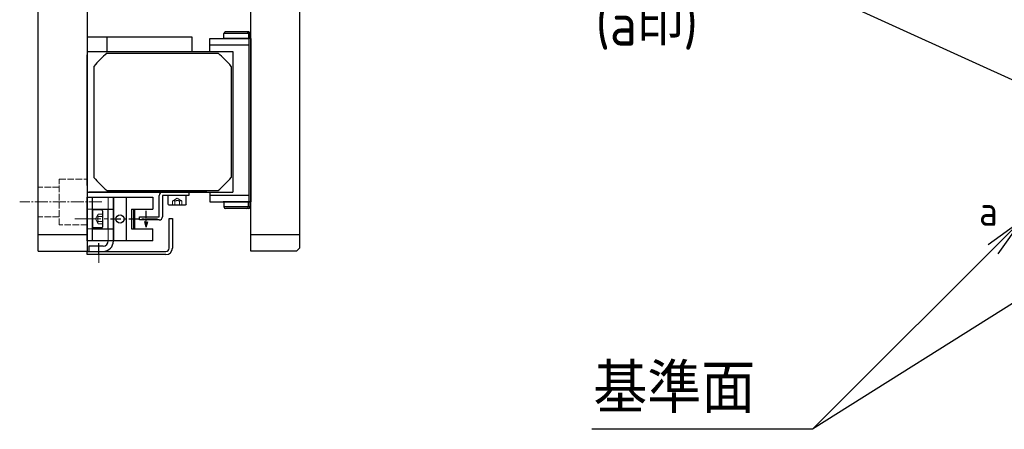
# Model space of a CAD drawing. Header units: millimetres. Extents: x 8836 to 10222, y 1969 to 2926.
# Tile 1 of 37: x 8899 to 9200, y 2233 to 2358. Entities that reach past the tile are written whole.
import ezdxf

# ---------------------------------------------------------------- set-up
doc = ezdxf.new("R2010")
doc.units = ezdxf.units.MM
doc.header["$LTSCALE"] = 0.8
for name, pattern in [('AM_ISO08W050', [18, 12, -1.5, 3, -1.5]), ('CENTER', [7, 4, -1, 1, -1]), ('GEN3', [6.25, 5, -1.25]), ('GEN7', [13.75, 10, -1.25, 1.25, -1.25]), ('GEN7A', [6.875, 5, -0.625, 0.625, -0.625])]:
    doc.linetypes.add(name, pattern=pattern)
doc.layers.get('0').update_dxf_attribs({"lineweight": 30})
for name, color, linetype, lineweight in [('3', 6, 'GEN3', 15), ('5', 3, 'Continuous', 15), ('6', 2, 'Continuous', 15), ('7', 4, 'GEN7', 15), ('7A', 4, 'GEN7A', 15), ('AM_0', 7, 'Continuous', 30), ('AM_7', 4, 'AM_ISO08W050', 25)]:
    doc.layers.add(name, color=color, linetype=linetype, lineweight=lineweight)
doc.styles.get("Standard").update_dxf_attribs({"font": 'ISOCP.SHX', "bigfont": 'EXTFONT.SHX'})
doc.dimstyles.new('GEN-ISO', dxfattribs={"dimtxt": 3.2, "dimasz": 2.5, "dimexe": 1, "dimexo": 0.5, "dimgap": 1, "dimtad": 1, "dimdec": 3, "dimdsep": 46, "dimtxsty": 'STANDARD', "dimblk1": 'OPEN', "dimblk2": 'OPEN', "dimsah": 1, "dimcen": 0, "dimclrd": 256, "dimclre": 256, "dimclrt": 2, "dimadec": 0, "dimazin": 0, "dimtp": 0.1, "dimtm": 0.1, "dimtfac": 0.71, "dimtdec": 3, "dimtmove": 0, "dimatfit": 3, "dimldrblk": 'OPEN', "dimfxl": 1, "dimtzin": 0, "dimarcsym": 0})
doc.dimstyles.new('GEN-ISO$3', dxfattribs={"dimtxt": 3.2, "dimasz": 2.5, "dimexe": 1, "dimexo": 0.5, "dimgap": 1, "dimtad": 1, "dimtoh": 1, "dimdec": 3, "dimdsep": 46, "dimtxsty": 'STANDARD', "dimblk1": 'OPEN', "dimblk2": 'OPEN', "dimsah": 1, "dimcen": 0, "dimclrd": 256, "dimclre": 256, "dimclrt": 2, "dimadec": 0, "dimazin": 0, "dimtp": 0.1, "dimtm": 0.1, "dimtfac": 0.71, "dimtdec": 3, "dimtofl": 0, "dimtmove": 0, "dimatfit": 0, "dimldrblk": 'OPEN', "dimfxl": 1, "dimtzin": 0, "dimarcsym": 0})

# ---------------------------------------------------------------- blocks, each defined once
blk = doc.blocks.new('*D334')
at = {"layer": '5', "lineweight": -2, "transparency": 16777216}
for p, q in [((9142.39, 2429.78), (9073.98, 2429.78)), ((9253.14, 2355.87), (9142.39, 2429.78))]:
    blk.add_line(p, q, dxfattribs=at)
at = {"layer": '5', "transparency": 16777216}
blk.add_solid([(9254.3, 2357.6), (9251.99, 2354.14), (9263.54, 2348.93)], dxfattribs=at)
at = {"layer": 'DEFPOINTS', "color": 0, "transparency": 16777216}
for p in [(9263.54, 2348.93), (9267.63, 2346.2)]:
    blk.add_point(p, dxfattribs=at)
at = {"layer": '5', "color": 2, "transparency": 16777216, "insert": (9105.69, 2439.78), "char_height": 10, "attachment_point": 5}
blk.add_mtext('8-M6深さ15', dxfattribs=at)
blk = doc.blocks.new('*D323')
at = {"layer": '5', "lineweight": -2, "transparency": 16777216}
for p, q in [((9137.19, 2369.71), (9068.78, 2369.71)), ((9226.19, 2329.13), (9137.19, 2369.71))]:
    blk.add_line(p, q, dxfattribs=at)
at = {"layer": '5', "transparency": 16777216}
blk.add_solid([(9227.05, 2331.03), (9225.33, 2327.24), (9237.56, 2323.95)], dxfattribs=at)
at = {"layer": 'DEFPOINTS', "color": 0, "transparency": 16777216}
for p in [(9237.56, 2323.95), (9243.61, 2321.19)]:
    blk.add_point(p, dxfattribs=at)
at = {"layer": '5', "color": 2, "transparency": 16777216, "insert": (9100.49, 2379.71), "char_height": 10, "attachment_point": 5}
blk.add_mtext('8-M8深さ15', dxfattribs=at)
blk = doc.blocks.new('A$C13216723')
for p, q in [((0, 2.7), (0, 0)), ((5.5, 0), (0, 0)), ((5.2, 3), (0.3, 3)), ((5.5, 2.7), (5.5, 0))]:
    blk.add_line(p, q)
for centre, start, end in [((0.3, 2.7), 90, 180), ((5.2, 2.7), 0, 90)]:
    blk.add_arc(centre, 0.3, start, end)
at = {"layer": '3'}
for p, q in [((1.31, 3), (1.31, 1.7)), ((1.31, 1.7), (2.75, 0.87)), ((2.03, 3), (2.03, 1.7)), ((4.19, 1.7), (2.75, 0.87)), ((3.47, 3), (3.47, 1.7)), ((4.19, 3), (4.19, 1.7))]:
    blk.add_line(p, q, dxfattribs=at)
for centre, radius, start, end in [((1.67, 2.16), 0.588, 232.1211, 307.8789), ((2.75, 3.74), 2.17, 250.5288, 289.4712), ((3.83, 2.16), 0.588, 232.1211, 307.8789)]:
    blk.add_arc(centre, radius, start, end, dxfattribs=at)
blk = doc.blocks.new('A$C0DAA1469')
for p, q in [((0, 47.5), (32, 47.5)), ((6, 47.5), (6, 43)), ((32, 47.5), (32, 43)), ((0, 43), (44.5, 43)), ((44.5, 43), (44.5, 0)), ((2, 38.47), (2, 4.53)), ((44, 38.47), (44, 4.53)), ((0, 0), (44.5, 0))]:
    blk.add_line(p, q)
for start, end in [(128.9424, 141.0576), (38.9424, 51.0576), (218.9424, 231.0576), (308.9424, 321.0576)]:
    blk.add_arc((23, 21.5), 27, start, end)
blk = doc.blocks.new('19012803')
at = {"color": 7, "linetype": 'Continuous'}
for p, q in [((12594.48, 7110.66), (12594.48, 7122.66)), ((12594.48, 7122.66), (12598.18, 7122.66)), ((12598.18, 7116.16), (12598.18, 7122.66)), ((12607.88, 7122.66), (12604.18, 7122.66)), ((12604.18, 7116.16), (12604.18, 7122.66)), ((12607.88, 7122.66), (12607.88, 7110.66)), ((12604.18, 7117.16), (12598.18, 7117.16)), ((12604.18, 7116.86), (12598.18, 7116.86)), ((12598.18, 7116.16), (12604.18, 7116.16)), ((12594.48, 7110.66), (12607.88, 7110.66))]:
    blk.add_line(p, q, dxfattribs=at)
at = {"color": 4, "linetype": 'CENTER'}
blk.add_line((12601.18, 7109.73), (12601.18, 7124.3), dxfattribs=at)
at = {"color": 2, "linetype": 'Continuous'}
for q in [(12598.71, 7120.66), (12601.94, 7121.13), (12601.94, 7120.2)]:
    blk.add_line((12603.66, 7120.66), q, dxfattribs=at)
at = {"layer": 'AM_0'}
blk.add_line((12607.88, 7114.66), (12594.48, 7114.66), dxfattribs=at)
blk.add_circle((12601.18, 7112.66), 1.25, dxfattribs=at)

msp = doc.modelspace()

# ---------------------------------------------------------------- linework, layer by layer
for p, q in [((8904.8454, 2287.5676), (8904.8454, 2687.5676)), ((8919.8454, 2687.5676), (8919.8454, 2287.5676)), ((8969.8454, 2287.5676), (8969.8454, 2687.5676)), ((8984.8454, 2288.5676), (8984.8454, 2686.5676)), ((8968.5954, 2354.5676), (8962.0954, 2354.5676)), ((8969.0954, 2354.5676), (8962.5954, 2354.5676)), ((8957.3454, 2352.5676), (8969.3454, 2352.5676)), ((8957.3454, 2348.5676), (8957.3454, 2352.5676)), ((8969.8454, 2352.5676), (8961.3454, 2352.5676)), ((8969.0954, 2354.0676), (8961.5954, 2354.0676)), ((8961.5954, 2352.5675), (8961.5954, 2354.0676)), ((8969.5954, 2354.0676), (8962.0954, 2354.0676)), ((8969.0954, 2354.0676), (8969.0954, 2352.5675)), ((8969.3454, 2302.5676), (8969.3454, 2352.5676)), ((8969.3454, 2302.5676), (8969.3454, 2352.5676)), ((8969.5954, 2352.5675), (8969.5954, 2354.0676)), ((8969.8454, 2352.5676), (8969.8454, 2302.5676)), ((8925.8749, 2348.0677), (8959.816, 2348.0677)), ((8969.3454, 2350.5677), (8957.3454, 2350.5677)), ((8969.8454, 2350.3176), (8969.8454, 2304.8176)), ((8919.8454, 2307.5676), (8919.8454, 2347.5676)), ((8919.8454, 2319.4676), (8919.8454, 2335.6676)), ((8925.8749, 2306.0675), (8959.816, 2306.0675)), ((8956.3455, 2305.5676), (8920.3454, 2305.5676)), ((8927.8454, 2304.0676), (8927.8454, 2290.6676)), ((8927.8454, 2290.6676), (8927.8454, 2304.0676)), ((8941.8455, 2298.0676), (8941.8455, 2304.5676)), ((8942.8455, 2305.5676), (8950.8456, 2305.5676)), ((8950.8456, 2304.5676), (8942.8455, 2304.5676)), ((8942.8455, 2304.5676), (8942.8455, 2298.0676)), ((8950.8456, 2305.5676), (8950.8456, 2304.5676)), ((8957.3454, 2305.5676), (8957.3454, 2302.5676)), ((8969.3454, 2304.5677), (8957.3454, 2304.5677)), ((8924.1454, 2300.1176), (8921.4454, 2300.1176)), ((8921.4454, 2300.1176), (8921.4454, 2294.6176)), ((8957.3454, 2302.5676), (8969.3454, 2302.5676)), ((8969.8454, 2302.5676), (8961.3454, 2302.5676)), ((8961.5954, 2302.5676), (8961.5954, 2301.0675)), ((8969.0954, 2301.0675), (8961.5954, 2301.0675)), ((8969.5954, 2301.0675), (8962.0954, 2301.0675)), ((8968.5954, 2300.5676), (8962.0954, 2300.5676)), ((8969.0954, 2300.5676), (8962.5954, 2300.5676)), ((8969.0954, 2301.0675), (8969.0954, 2302.5676)), ((8969.5954, 2301.0675), (8969.5954, 2302.5676)), ((8924.4454, 2299.8176), (8924.4454, 2294.9176)), ((8935.8454, 2297.0676), (8935.8454, 2298.0676)), ((8935.8454, 2298.0676), (8941.8455, 2298.0676)), ((8941.8455, 2297.0676), (8935.8454, 2297.0676)), ((8944.8454, 2297.4676), (8945.8454, 2297.4676)), ((8944.8454, 2288.4676), (8944.8454, 2297.4676)), ((8945.8454, 2297.4676), (8945.8454, 2288.4676)), ((8924.1454, 2294.6176), (8921.4454, 2294.6176)), ((8919.8454, 2292.5676), (8904.8454, 2292.5676)), ((8984.8454, 2292.5676), (8969.8454, 2292.5676)), ((8983.8454, 2287.5676), (8984.8454, 2288.5676)), ((8904.8454, 2287.5676), (8919.8454, 2287.5676)), ((8919.8454, 2287.4676), (8943.8454, 2287.4676)), ((8919.8454, 2286.4676), (8919.8454, 2287.4676)), ((8943.8454, 2286.4676), (8919.8454, 2286.4676)), ((8983.8454, 2287.5676), (8969.8454, 2287.5676))]:
    msp.add_line(p, q)
for centre, radius, start, end in [((8962.0954, 2354.0675), 0.5, 89.999969, 179.998193), ((8968.5954, 2354.0675), 0.5, 0.001749, 89.999979), ((8969.0954, 2354.0675), 0.5, 0.0022, 90.00001), ((8942.8455, 2304.5676), 1, 90, 180), ((8924.1454, 2299.8176), 0.3, 0, 90), ((8962.0954, 2301.0676), 0.5, 180.001776, 270), ((8968.5954, 2301.0676), 0.5, 269.99999, 359.99822), ((8969.0954, 2301.0676), 0.5, 269.99999, 359.99822), ((8941.8455, 2298.0676), 1, 270, 0), ((8924.1454, 2294.9176), 0.3, 270, 0), ((8943.8454, 2288.4676), 2, 270, 0), ((8943.8454, 2288.4676), 1, 270, 0)]:
    msp.add_arc(centre, radius, start, end)
at = {"layer": '3'}
for p, q in [((8961.5954, 2354.0675), (8961.5963, 2354.0974)), ((8926.2454, 2300.3676), (8926.2454, 2304.0676)), ((8919.8454, 2300.3676), (8921.4454, 2300.3676)), ((8961.5954, 2301.0676), (8961.5963, 2301.0377)), ((8923.1454, 2298.8114), (8922.3119, 2297.3676)), ((8923.1454, 2295.9239), (8922.3119, 2297.3676)), ((8924.4454, 2298.8114), (8923.1454, 2298.8114)), ((8924.4454, 2298.0895), (8923.1454, 2298.0895)), ((8919.8454, 2294.3676), (8921.4454, 2294.3676)), ((8924.4454, 2296.6458), (8923.1454, 2296.6458)), ((8924.4454, 2295.9239), (8923.1454, 2295.9239)), ((8926.2454, 2290.6676), (8926.2454, 2294.3676))]:
    msp.add_line(p, q, dxfattribs=at)
at = {"layer": '3', "ltscale": 0.5}
for p, q in [((8911.2454, 2295.5676), (8911.2454, 2309.5676)), ((8911.2454, 2309.5676), (8919.8454, 2309.5676)), ((8911.2454, 2307.0676), (8904.8454, 2307.0676)), ((8911.2454, 2298.0676), (8904.8454, 2298.0676)), ((8919.8454, 2295.5676), (8911.2454, 2295.5676))]:
    msp.add_line(p, q, dxfattribs=at)
at = {"layer": '3'}
for centre, radius, start, end in [((8923.6094, 2298.4505), 0.5879, 142.121121, 217.878879), ((8925.1872, 2297.3676), 2.1656, 160.528779, 199.471221), ((8923.6094, 2296.2848), 0.5879, 142.121121, 217.878879)]:
    msp.add_arc(centre, radius, start, end, dxfattribs=at)
at = {"layer": '7'}
for p, q in [((8969.3454, 2327.5676), (8969.3454, 2327.5676)), ((8915.9823, 2297.3676), (8926.6536, 2297.3676))]:
    msp.add_line(p, q, dxfattribs=at)
at = {"layer": '7', "ltscale": 0.5}
msp.add_line((8924.3054, 2302.5676), (8899.1699, 2302.5676), dxfattribs=at)
at = {"layer": '7A'}
msp.add_line((8923.3454, 2283.9796), (8923.3454, 2290.0127), dxfattribs=at)
at = {"layer": 'AM_0'}
for p, q in [((8919.8454, 2290.6676), (8919.8454, 2304.0676)), ((8919.8454, 2304.0676), (8927.8454, 2304.0676)), ((8921.4454, 2290.6676), (8921.4454, 2304.0676)), ((8927.8454, 2304.0676), (8927.8454, 2290.6676)), ((8921.4454, 2300.3676), (8927.8454, 2300.3676)), ((8926.2454, 2294.3676), (8926.2454, 2300.3676)), ((8921.4454, 2294.3676), (8927.8454, 2294.3676)), ((8927.8454, 2290.6676), (8919.8454, 2290.6676)), ((8924.6454, 2289.0676), (8920.3454, 2289.0676)), ((8920.3454, 2289.0676), (8920.3454, 2287.4676)), ((8920.3454, 2287.4676), (8924.6454, 2287.4676))]:
    msp.add_line(p, q, dxfattribs=at)
for radius in [1.6, 3.2]:
    msp.add_arc((8924.6454, 2290.6676), radius, 270, 0, dxfattribs=at)
at = {"layer": 'AM_7'}
msp.add_line((8923.3454, 2286.3988), (8923.3454, 2290.0232), dxfattribs=at)

# ---------------------------------------------------------------- block references
msp.add_blockref('A$C0DAA1469', (8919.8454, 2305.5676))
at = {"xscale": -1, "rotation": 180}
msp.add_blockref('A$C13216723', (8944.5956, 2304.5677), dxfattribs=at)
at = {"layer": 'AM_0', "rotation": 270}
msp.add_blockref('19012803', (1817.181, 14898.5518), dxfattribs=at)

# ---------------------------------------------------------------- texts
at = {"layer": '5', "color": 2, "insert": (9124.0468, 2238.0488), "char_height": 15, "attachment_point": 9}
msp.add_mtext('基準面', dxfattribs=at)
at = {"layer": '6'}
for s, height, p in [('(a印)', 13, (9075.2541, 2350.4069)), ('a', 9, (9192.4747, 2295.2791))]:
    msp.add_text(s, height=height, dxfattribs=at).set_placement(p)

# ---------------------------------------------------------------- dimensions: what is measured, and where the dimension line sits
at = {"layer": '5'}
for p1, p2, text, picture, middle in [((9267.6325, 2346.2027), (9263.5423, 2348.9324), '8-M6深さ15', '*D334', (9105.6854, 2429.7831)), ((9243.6114, 2321.1889), (9237.5634, 2323.9462), '8-M8深さ15', '*D323', (9100.4851, 2369.7058))]:
    dim = msp.add_diameter_dim_2p(p1=p1, p2=p2, text=text, dimstyle='GEN-ISO$3', override={"dimscale": 5, "dimtxt": 2, "dimexo": 1, "dimsah": 0, "dimtm": 0, "dimarcsym": 1}, dxfattribs=at)
    dim.commit()
    dim.dimension.update_dxf_attribs({"geometry": picture, "text_midpoint": middle, "dimtype": 163})

# ---------------------------------------------------------------- leaders
at = {"layer": '5', "annotation_type": 0, "has_hookline": 1, "hookline_direction": 1, "text_width": 50}
msp.add_leader([(9205.5874, 2296.9878), (9141.5468, 2233.0488), (9129.0468, 2233.0488)], dimstyle='GEN-ISO', override={"dimscale": 5, "dimexo": 1, "dimgap": 1, "dimtad": 1, "dimtm": 0, "dimarcsym": 1}, dxfattribs=at)
at = {"layer": '5'}
msp.add_leader([(9228.0858, 2287.5676), (9141.5468, 2233.0488)], dimstyle='GEN-ISO', override={"dimscale": 5, "dimexo": 1, "dimgap": 1, "dimtad": 1, "dimtm": 0, "dimarcsym": 1}, dxfattribs=at)

doc.saveas('drawing.dxf')
